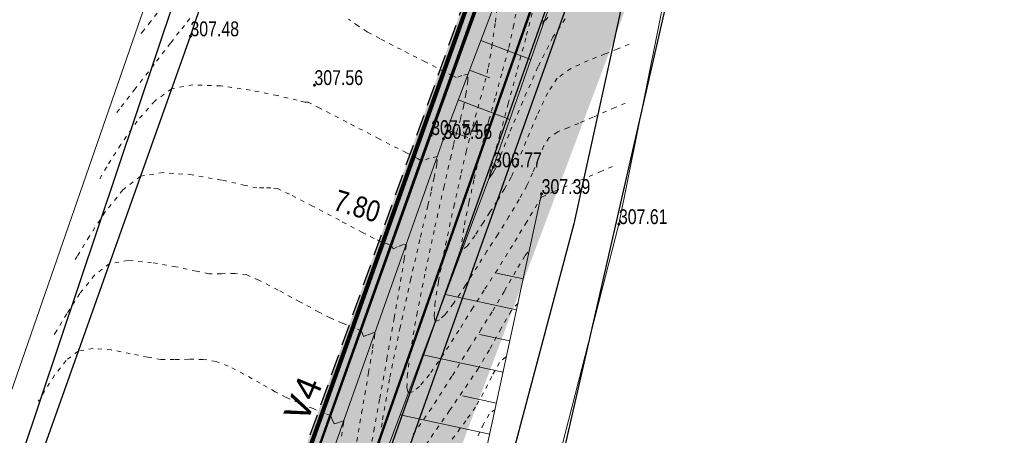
# Model space of a CAD drawing. Header units: feet. Extents: x -783217 to -782936, y -1044805 to -1043930.
# Tile 17 of 81: x -783103 to -783080, y -1044616 to -1044607. Entities that reach past the tile are written whole.
import ezdxf
from ezdxf.enums import TextEntityAlignment as Align

# ---------------------------------------------------------------- set-up
doc = ezdxf.new("R2010")
doc.units = ezdxf.units.FT
doc.header["$MEASUREMENT"] = 0
for name, pattern in [('ACAD_ISO07W100', [3, 0, -3]), ('V1a', [1, 1, 0]), ('ČÁRKOVANÁ', [0.75, 0.5, -0.25])]:
    doc.linetypes.add(name, pattern=pattern)
for name, color, linetype, lineweight in [('_DZ vodorovné', 5, 'Continuous', 15), ('K_silniční obrubník', 1, 'Continuous', 50), ('K_záhon. obr.', 202, 'Continuous', 30), ('KAN-návrh', 16, 'KANVBRDO', 50), ('KN_hranice pozemků', 140, 'Continuous', 30), ('Vrstevnice', 250, 'ACAD_ISO07W100', 15), ('Vrstva 51', 7, 'Continuous', 0), ('Z_svahování', 36, 'Continuous', 9), ('Z_VÝŠKY', 7, 'Continuous', 9), ('Z_VÝŠKY NETISK', 252, 'Continuous', 9), ('ŠRAFY', 9, 'Continuous', 9)]:
    doc.layers.add(name, color=color, linetype=linetype, lineweight=lineweight)
for name, color, linetype in [('A_výšky a sklony', 1, 'Continuous'), ('K-HRANA KOMUNIKACE', 1, 'Continuous'), ('S_kabely NN', 92, 'SILVNNO'), ('Z_hrany ploch', 7, 'Continuous')]:
    doc.layers.add(name, color=color, linetype=linetype)
doc.layers.add('SRF_CHODNÍKY', color=7, linetype='Continuous', lineweight=25, true_color=0xf5f089)
doc.layers.add('šrafy zeleň', color=7, linetype='Continuous', lineweight=13, true_color=0xdaf1b1)
doc.styles.add('Legend', font='calibri.ttf')
doc.styles.add('Style-cs_Working', font='cs_Working.shx')
doc.styles.add('znacky', font='arial.ttf')
doc.linetypes.add('KANVBRDO', pattern='A,7,-6.5,[6,civil.shx,S=1,R=0,X=0,Y=0],-6.5', length=20)
doc.linetypes.add('SILVNNO', pattern='A,7,-6.5,[28,civil.shx,S=1,R=0,X=0,Y=0],-6.5', length=20)

msp = doc.modelspace()

# ---------------------------------------------------------------- hatches: boundary and pattern name
at = {"layer": 'SRF_CHODNÍKY', "linetype": 'Continuous', "ltscale": 0.5}
h = msp.add_hatch(color=256, dxfattribs=at)
h.dxf.hatch_style = 1
h.paths.add_polyline_path([(-783098.479, -1044624.347), (-783096.501, -1044624.756), (-783091.682, -1044611.226), (-783093.456, -1044610.214)])
h.paths.add_polyline_path([(-783088.593, -1044597.725), (-783088.761, -1044598.196), (-783087.235, -1044598.738), (-783080.784, -1044580.624), (-783082.32, -1044580.078), (-783082.487, -1044580.549), (-783082.864, -1044580.415), (-783088.969, -1044597.591)])
h.paths.add_polyline_path([(-783090.603, -1044603.38), (-783090.979, -1044603.246), (-783093.456, -1044610.214), (-783091.682, -1044611.226), (-783088.912, -1044603.449), (-783090.435, -1044602.907)])
at = {"layer": 'ŠRAFY', "linetype": 'Continuous', "ltscale": 0.5}
h = msp.add_hatch(color=256, dxfattribs=at)
h.dxf.hatch_style = 1
h.paths.add_polyline_path([(-783062.34, -1044522.67), (-783062.623, -1044522.57), (-783069.763, -1044542.659), (-783069.47, -1044542.729)])
h.paths.add_polyline_path([(-783069.47, -1044542.729), (-783069.763, -1044542.659), (-783079.224, -1044569.276), (-783078.959, -1044569.428)])
h.paths.add_polyline_path([(-783078.959, -1044569.428), (-783079.224, -1044569.276), (-783093.721, -1044610.064), (-783093.456, -1044610.214)])
h.paths.add_polyline_path([(-783098.775, -1044624.285), (-783098.479, -1044624.347), (-783093.456, -1044610.214), (-783093.721, -1044610.064)])
at = {"layer": 'šrafy zeleň', "linetype": 'Continuous', "ltscale": 0.5}
h = msp.add_hatch(color=256, dxfattribs=at)
h.dxf.hatch_style = 1
h.paths.add_polyline_path([(-783060.365, -1044527.15), (-783060.58, -1044527.09), (-783059.61, -1044524.97), (-783058.974, -1044522.04), (-783059.95, -1044521.82), (-783060.926, -1044524.868), (-783075.759, -1044566.514), (-783074.53, -1044566.789), (-783072.14, -1044560.14), (-783067.59, -1044547.7)])
h.paths.add_polyline_path([(-783079.251, -1044576.321), (-783079.18, -1044576.37), (-783078.57, -1044576.69), (-783078.017, -1044576.67), (-783077.91, -1044576.34), (-783077.72, -1044575.66), (-783074.53, -1044566.789), (-783075.759, -1044566.514)])
h.paths.add_polyline_path([(-783080.33, -1044580.1), (-783080.566, -1044580.012), (-783090.395, -1044607.61), (-783089.211, -1044608.139), (-783087.34, -1044603.13), (-783084.19, -1044595.26), (-783079.71, -1044581.91), (-783079.267, -1044580.538)])
h.paths.add_polyline_path([(-783096.508, -1044624.762), (-783095.549, -1044625.051), (-783089.211, -1044608.139), (-783090.395, -1044607.61)])

# ---------------------------------------------------------------- linework, layer by layer
at = {"layer": '_DZ vodorovné', "linetype": 'V1a', "const_width": 0.1}
msp.add_lwpolyline([(-783062.528, -1044522.603), (-783098.926, -1044625.008), (-783100.114, -1044628.336), (-783102.075, -1044633.946)], dxfattribs=at)
at = {"layer": 'K-HRANA KOMUNIKACE', "linetype": 'ČÁRKOVANÁ'}
msp.add_lwpolyline([(-783062.623, -1044522.57), (-783098.775, -1044624.285)], dxfattribs=at)
at = {"layer": 'K_silniční obrubník', "linetype": 'Continuous', "ltscale": 0.5}
msp.add_lwpolyline([(-783096.885, -1044642.586), (-783097.773, -1044642.293, -0.417715), (-783101.886, -1044634.011, -0.003097), (-783099.84, -1044628.165), (-783062.34, -1044522.67)], format="xyb", dxfattribs=at)
at = {"layer": 'K_záhon. obr.'}
msp.add_lwpolyline([(-783096.885, -1044642.586), (-783096.259, -1044640.686), (-783097.147, -1044640.394, -0.417715), (-783099.994, -1044634.66, -0.003098), (-783097.956, -1044628.836), (-783060.926, -1044524.868)], format="xyb", dxfattribs=at)
at = {"layer": 'KAN-návrh', "ltscale": 0.2}
msp.add_lwpolyline([(-783096.633, -1044623.04), (-783062, -1044524.56)], dxfattribs=at)
at = {"layer": 'KN_hranice pozemků', "linetype": 'Continuous'}
for p, q in [((-783071.47, -1044523.51), (-783105.88, -1044626.18)), ((-783112.01, -1044667.37), (-783089.55, -1044603.92)), ((-783092.73, -1044628.77), (-783087.08, -1044604.1))]:
    msp.add_line(p, q, dxfattribs=at)
at = {"layer": 'S_kabely NN', "ltscale": 0.2}
msp.add_lwpolyline([(-783059.674, -1044525.622), (-783059.69, -1044526.42), (-783062.37, -1044532.83), (-783066.22, -1044543.82), (-783071.52, -1044558.79), (-783076.96, -1044573.39), (-783080.84, -1044584.31), (-783084.85, -1044595.27), (-783087.76, -1044602.34), (-783089.73, -1044611.34), (-783092.12, -1044620.34), (-783093.64, -1044627.69), (-783094.104, -1044629.334)], dxfattribs=at)
at = {"layer": 'Vrstevnice', "ltscale": 0.04}
for points, elevation in [([(-783088.52, -1044608.499), (-783088.761, -1044608.602), (-783089.282, -1044608.828), (-783089.614, -1044608.974), (-783089.857, -1044609.07), (-783090.108, -1044609.173), (-783090.31, -1044609.31), (-783090.434, -1044609.507), (-783090.566, -1044609.81), (-783090.702, -1044610.147), (-783090.839, -1044610.447), (-783091.019, -1044610.767), (-783091.259, -1044611.172), (-783091.524, -1044611.599), (-783091.776, -1044611.988), (-783092.003, -1044612.346), (-783092.281, -1044612.793), (-783092.567, -1044613.225), (-783092.772, -1044613.492), (-783092.898, -1044613.61), (-783092.963, -1044613.638), (-783092.989, -1044613.634), (-783093.006, -1044613.615), (-783093.02, -1044613.519), (-783093.003, -1044613.247), (-783092.92, -1044612.701), (-783092.753, -1044611.843), (-783092.559, -1044610.939), (-783092.382, -1044610.152), (-783092.267, -1044609.645), (-783092.169, -1044609.249), (-783092.054, -1044608.826), (-783091.934, -1044608.403), (-783091.826, -1044608.002), (-783091.743, -1044607.65), (-783091.659, -1044607.155), (-783091.578, -1044606.586), (-783091.519, -1044606.115)], 307.2), ([(-783088.431, -1044607.103), (-783088.693, -1044607.22), (-783088.991, -1044607.337), (-783089.393, -1044607.49), (-783089.801, -1044607.681), (-783090.121, -1044607.91), (-783090.346, -1044608.254), (-783090.604, -1044608.798), (-783090.858, -1044609.403), (-783091.071, -1044609.931), (-783091.207, -1044610.244), (-783091.363, -1044610.519), (-783091.535, -1044610.802), (-783091.708, -1044611.068), (-783091.865, -1044611.317), (-783092.056, -1044611.619), (-783092.235, -1044611.865), (-783092.357, -1044611.949), (-783092.371, -1044611.772), (-783092.308, -1044611.367), (-783092.2, -1044610.837), (-783092.077, -1044610.285), (-783091.971, -1044609.815), (-783091.871, -1044609.414), (-783091.732, -1044608.902), (-783091.571, -1044608.327), (-783091.409, -1044607.738), (-783091.264, -1044607.183), (-783091.156, -1044606.711), (-783091.049, -1044606.12)], 307), ([(-783099.541, -1044606.377), (-783099.696, -1044606.568), (-783099.858, -1044606.776), (-783099.989, -1044606.946)], 307.2), ([(-783089.932, -1044606.51), (-783090.225, -1044606.944), (-783090.576, -1044607.645), (-783090.936, -1044608.458), (-783091.256, -1044609.231), (-783091.485, -1044609.809), (-783091.575, -1044610.04), (-783091.607, -1044610.095), (-783091.64, -1044610.148), (-783091.682, -1044610.211), (-783091.725, -1044610.263), (-783091.709, -1044610.15), (-783091.674, -1044609.985), (-783091.615, -1044609.764), (-783091.472, -1044609.238), (-783091.276, -1044608.513), (-783091.057, -1044607.697), (-783090.846, -1044606.896), (-783090.673, -1044606.219)], 306.8), ([(-783098.771, -1044606.504), (-783098.902, -1044606.665), (-783099.027, -1044606.819), (-783099.229, -1044607.08), (-783099.616, -1044607.583), (-783100.06, -1044608.159), (-783100.43, -1044608.636), (-783100.519, -1044608.75)], 307.4), ([(-783088.824, -1044609.991), (-783089.078, -1044610.1), (-783089.684, -1044610.36), (-783090.192, -1044610.579), (-783090.407, -1044610.672), (-783090.491, -1044610.714), (-783090.591, -1044610.881), (-783090.841, -1044611.298), (-783091.176, -1044611.851), (-783091.531, -1044612.426), (-783091.843, -1044612.908), (-783092.11, -1044613.326), (-783092.439, -1044613.856), (-783092.792, -1044614.409), (-783093.132, -1044614.897), (-783093.369, -1044615.18), (-783093.514, -1044615.301), (-783093.59, -1044615.326), (-783093.621, -1044615.32), (-783093.64, -1044615.301), (-783093.661, -1044615.207), (-783093.654, -1044614.941), (-783093.586, -1044614.394), (-783093.429, -1044613.49), (-783093.223, -1044612.456), (-783093.001, -1044611.414), (-783092.795, -1044610.489), (-783092.638, -1044609.802), (-783092.563, -1044609.476), (-783092.486, -1044609.175), (-783092.398, -1044608.862), (-783092.33, -1044608.589), (-783092.274, -1044608.29), (-783092.225, -1044607.978), (-783092.223, -1044607.818), (-783092.372, -1044607.846), (-783092.503, -1044607.895), (-783092.584, -1044607.855), (-783092.775, -1044607.757), (-783093.232, -1044607.524), (-783093.794, -1044607.236), (-783094.301, -1044606.974), (-783094.593, -1044606.82), (-783094.813, -1044606.673), (-783095.041, -1044606.514)], 307.4), ([(-783090.346, -1044606.466), (-783090.458, -1044606.645), (-783090.453, -1044606.467)], 306.6), ([(-783094.308, -1044616.576), (-783094.237, -1044615.966), (-783094.063, -1044614.962), (-783093.829, -1044613.819), (-783093.576, -1044612.671), (-783093.342, -1044611.655), (-783093.166, -1044610.908), (-783093.087, -1044610.565), (-783093.021, -1044610.252), (-783092.954, -1044609.927), (-783092.947, -1044609.756), (-783093.135, -1044609.798), (-783093.298, -1044609.869), (-783093.349, -1044609.843), (-783093.4, -1044609.813), (-783093.673, -1044609.672), (-783094.313, -1044609.34), (-783095.076, -1044608.946), (-783095.715, -1044608.616), (-783095.985, -1044608.477), (-783096.066, -1044608.474), (-783096.247, -1044608.428), (-783096.71, -1044608.318), (-783097.346, -1044608.192), (-783098.046, -1044608.092), (-783098.7, -1044608.066), (-783099.2, -1044608.157), (-783099.601, -1044608.448), (-783100.012, -1044608.919), (-783100.4, -1044609.472), (-783100.731, -1044610.003), (-783100.936, -1044610.352)], 307.6), ([(-783094.524, -1044616.693), (-783094.44, -1044616.23), (-783094.302, -1044615.463), (-783094.134, -1044614.53), (-783093.962, -1044613.565), (-783093.812, -1044612.703), (-783093.726, -1044612.18), (-783093.689, -1044611.93), (-783093.68, -1044611.847), (-783093.681, -1044611.834), (-783093.699, -1044611.829), (-783093.764, -1044611.842), (-783093.89, -1044611.89), (-783093.989, -1044611.934), (-783094.021, -1044611.859), (-783094.102, -1044611.826), (-783094.273, -1044611.758), (-783094.435, -1044611.688), (-783094.706, -1044611.547), (-783095.249, -1044611.26), (-783095.883, -1044610.927), (-783096.429, -1044610.645), (-783096.708, -1044610.514), (-783096.865, -1044610.495), (-783097.034, -1044610.497), (-783097.196, -1044610.497), (-783097.474, -1044610.436), (-783098.03, -1044610.311), (-783098.722, -1044610.189), (-783099.404, -1044610.136), (-783099.933, -1044610.22), (-783100.351, -1044610.541), (-783100.767, -1044611.062), (-783101.14, -1044611.634), (-783101.427, -1044612.114), (-783101.471, -1044612.182)], 307.8), ([(-783090.817, -1044612.014), (-783090.882, -1044612.101), (-783091.095, -1044612.457), (-783091.367, -1044612.928), (-783091.654, -1044613.417), (-783091.911, -1044613.828), (-783092.19, -1044614.271), (-783092.602, -1044614.939), (-783093.082, -1044615.69), (-783093.562, -1044616.38)], 307.6), ([(-783094.921, -1044616.91), (-783094.728, -1044615.809), (-783094.564, -1044614.852), (-783094.469, -1044614.281), (-783094.427, -1044614.013), (-783094.416, -1044613.926), (-783094.416, -1044613.913), (-783094.43, -1044613.909), (-783094.483, -1044613.922), (-783094.59, -1044613.964), (-783094.681, -1044613.999), (-783094.709, -1044613.935), (-783094.737, -1044613.866), (-783094.883, -1044613.805), (-783095.184, -1044613.685), (-783095.47, -1044613.564), (-783095.735, -1044613.425), (-783096.182, -1044613.182), (-783096.692, -1044612.907), (-783097.149, -1044612.672), (-783097.432, -1044612.55), (-783097.718, -1044612.516), (-783098.029, -1044612.52), (-783098.325, -1044612.519), (-783098.62, -1044612.463), (-783099.103, -1044612.356), (-783099.673, -1044612.253), (-783100.228, -1044612.21), (-783100.666, -1044612.282), (-783101.017, -1044612.552), (-783101.363, -1044612.987), (-783101.673, -1044613.469), (-783101.921, -1044613.881), (-783101.969, -1044613.951)], 308), ([(-783091.045, -1044613.211), (-783091.203, -1044613.394), (-783091.445, -1044613.812), (-783091.72, -1044614.315), (-783091.979, -1044614.748), (-783092.227, -1044615.117), (-783092.657, -1044615.747), (-783093.192, -1044616.521)], 307.8), ([(-783095.204, -1044616.355), (-783095.162, -1044616.09), (-783095.151, -1044616.004), (-783095.15, -1044615.991), (-783095.161, -1044615.99), (-783095.202, -1044616.002), (-783095.289, -1044616.038), (-783095.373, -1044616.064), (-783095.413, -1044615.973), (-783095.453, -1044615.873), (-783095.583, -1044615.815), (-783095.869, -1044615.702), (-783096.209, -1044615.566), (-783096.505, -1044615.439), (-783096.763, -1044615.303), (-783097.115, -1044615.104), (-783097.502, -1044614.887), (-783097.868, -1044614.699), (-783098.155, -1044614.587), (-783098.463, -1044614.541), (-783098.797, -1044614.537), (-783099.135, -1044614.546), (-783099.455, -1044614.541), (-783099.766, -1044614.49), (-783100.175, -1044614.401), (-783100.624, -1044614.317), (-783101.051, -1044614.283), (-783101.399, -1044614.344), (-783101.684, -1044614.563), (-783101.958, -1044614.912), (-783102.206, -1044615.304), (-783102.342, -1044615.528)], 308.2), ([(-783091.335, -1044614.482), (-783091.478, -1044614.613), (-783091.663, -1044614.941), (-783091.857, -1044615.331), (-783092.046, -1044615.668), (-783092.274, -1044615.988), (-783092.695, -1044616.563)], 308), ([(-783091.586, -1044615.719), (-783091.727, -1044615.83), (-783091.858, -1044616.066), (-783091.985, -1044616.345)], 308.2)]:
    msp.add_lwpolyline(points, dxfattribs=dict(at, elevation=elevation))
at = {"layer": 'Vrstva 51', "color": 7, "linetype": 'Continuous', "lineweight": 53}
for p in [(-783098.76, -1044606.92), (-783095.84, -1044608.07), (-783093.09, -1044609.25), (-783092.8, -1044609.34), (-783091.63, -1044610.01), (-783090.49, -1044610.64), (-783088.67, -1044611.35)]:
    msp.add_point(p, dxfattribs=at)
at = {"layer": 'Z_hrany ploch', "linetype": 'Continuous', "flags": 128}
for points in [[(-783108.66, -1044629.62), (-783106.23, -1044627.87), (-783104.99, -1044624.45), (-783098.76, -1044606.92), (-783096.54, -1044600.29), (-783093.21, -1044591.23), (-783088.79, -1044578.58), (-783086.52, -1044571.97), (-783081.14, -1044556.37), (-783076.68, -1044543.82), (-783071.05, -1044527.48), (-783069.78, -1044522.09), (-783069.11, -1044520.14)], [(-783092, -1044642.07), (-783093.6, -1044642.6), (-783094.92, -1044642.84), (-783096.02, -1044642.76), (-783097, -1044642.53), (-783097.97, -1044642.06), (-783098.68, -1044641.48), (-783099.59, -1044640.11), (-783099.96, -1044639.07), (-783100.13, -1044637.24), (-783100.08, -1044633.28), (-783101.06, -1044632.93), (-783099.32, -1044626.71), (-783093.09, -1044609.25), (-783090.85, -1044603.07)]]:
    msp.add_lwpolyline(points, dxfattribs=at)
at = {"layer": 'Z_svahování', "linetype": 'Continuous', "flags": 128}
for points in [[(-783106.13, -1044624.37), (-783099.93, -1044606.48), (-783097.68, -1044600.2), (-783094.2, -1044590.51), (-783090.18, -1044578.22), (-783087.56, -1044571.27), (-783082.23, -1044556.13), (-783077.69, -1044543.5), (-783072.23, -1044527.26)], [(-783098.74, -1044633.66), (-783100.08, -1044633.28), (-783100.61, -1044632.76), (-783098.97, -1044626.8), (-783092.8, -1044609.34), (-783090.49, -1044603.25), (-783087.24, -1044594.15), (-783082.17, -1044580.33), (-783081.73, -1044579.82)], [(-783099.84, -1044632.16), (-783098.19, -1044627.62), (-783095.17, -1044619.45), (-783091.63, -1044610.01), (-783089.63, -1044604.27), (-783086.34, -1044594.56), (-783081.03, -1044579.84)], [(-783091.92, -1044607.019), (-783090.743, -1044607.465)], [(-783092.186, -1044607.721), (-783091.708, -1044607.902)], [(-783092.452, -1044608.422), (-783091.237, -1044608.883)], [(-783092.718, -1044609.123), (-783092.224, -1044609.31)], [(-783094.21, -1044625.83), (-783092.29, -1044618.98), (-783090.49, -1044610.64)], [(-783090.922, -1044612.64), (-783091.549, -1044612.505)], [(-783091.08, -1044613.373), (-783092.756, -1044613.011)], [(-783091.238, -1044614.106), (-783091.952, -1044613.952)], [(-783091.396, -1044614.839), (-783093.288, -1044614.431)], [(-783091.555, -1044615.572), (-783092.354, -1044615.4)], [(-783091.713, -1044616.306), (-783093.82, -1044615.851)]]:
    msp.add_lwpolyline(points, dxfattribs=at)
at = {"layer": 'Z_svahování', "color": 116, "linetype": 'Continuous', "true_color": 0x136734, "flags": 128}
msp.add_lwpolyline([(-783089.38, -1044619.55), (-783090.65, -1044619.08), (-783088.67, -1044611.35), (-783087.31, -1044604.59), (-783086.88, -1044604.23)], dxfattribs=at)

# ---------------------------------------------------------------- texts
at = {"layer": '_DZ vodorovné', "linetype": 'V1a', "style": 'Legend'}
msp.add_text('V4', height=0.6, rotation=67.3696, dxfattribs=at).set_placement((-783096.577, -1044615.821), align=Align.TOP_LEFT)
at = {"layer": 'A_výšky a sklony', "style": 'znacky', "width": 0.8}
msp.add_text('7.80', height=0.5, rotation=343.1808, dxfattribs=at).set_placement((-783095.424, -1044611.006))
at = {"layer": 'Z_VÝŠKY', "linetype": 'Continuous', "style": 'Style-cs_Working', "width": 0.8}
for s, p in [('307.48', (-783098.76, -1044606.92)), ('307.56', (-783095.84, -1044608.07)), ('307.54', (-783093.09, -1044609.25)), ('306.77', (-783091.63, -1044610.01)), ('307.39', (-783090.49, -1044610.64)), ('307.61', (-783088.67, -1044611.35))]:
    msp.add_text(s, height=0.35, dxfattribs=at).set_placement(p)
at = {"layer": 'Z_VÝŠKY NETISK', "linetype": 'Continuous', "style": 'Style-cs_Working', "width": 0.8}
msp.add_text('307.56', height=0.35, dxfattribs=at).set_placement((-783092.8, -1044609.34))

doc.saveas('drawing.dxf')
